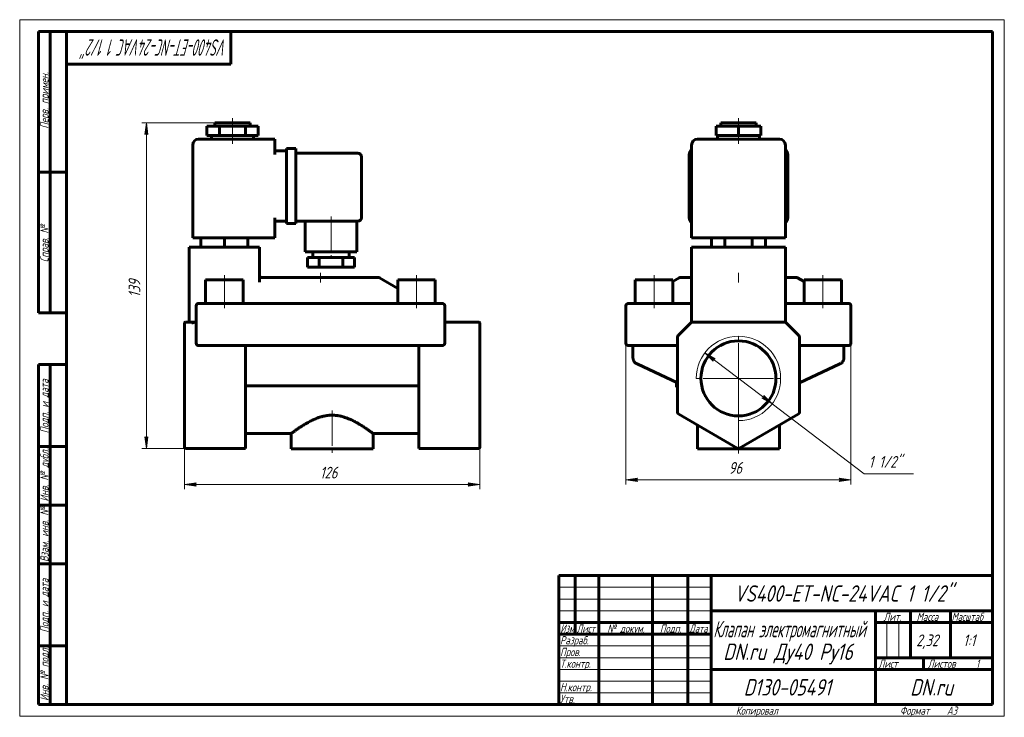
# Model space of a CAD drawing. Header units: millimetres. Extents: x 0 to 420, y 0 to 297.
import ezdxf

# ---------------------------------------------------------------- set-up
doc = ezdxf.new("R2010")
doc.units = ezdxf.units.MM
for name, pattern in [('K5LT_AXLED', [19.5, 15, -1.5, 1.5, -1.5]), ('K5LT_BASIC', [0]), ('K5LT_THIN', [0])]:
    doc.linetypes.add(name, pattern=pattern)
doc.layers.add('Системный слой', color=7, linetype='Continuous')
doc.layers.add('Системный слой (1)', color=251, linetype='Continuous', true_color=0x6c6c6c)
doc.styles.add('KDIMTEXTSTYLE', font='GOST_AU.SHX', dxfattribs={"width": 0.96, "oblique": 15, "height": 5})
doc.styles.add('KTEXTSTYLE', font='GOST_AU.SHX', dxfattribs={"width": 0.96, "height": 5})
doc.dimstyles.new('KDIMSTYLE (1.00)', dxfattribs={"dimtxt": 5, "dimasz": 1, "dimexe": 2, "dimexo": 0, "dimgap": 1, "dimtad": 1, "dimtxsty": 'KDIMTEXTSTYLE', "dimsah": 1, "dimcen": 0, "dimdle": 1, "dimadec": 0, "dimazin": 0, "dimtfac": 0.667, "dimtmove": 0, "dimatfit": 3, "dimfxl": 1, "dimtvp": 1, "dimtolj": 1, "dimtzin": 0, "dimarcsym": 0})

# ---------------------------------------------------------------- blocks, each defined once
blk = doc.blocks.new('U0')
at = {"layer": 'Системный слой (1)', "color": 150, "linetype": 'K5LT_BASIC', "lineweight": 60, "true_color": 0x0080ff}
for p, q in [((331.83, 186.93), (334.6, 185.33)), ((350.6, 176.1), (350.66, 176.07))]:
    blk.add_line(p, q, dxfattribs=at)
blk = doc.blocks.new('U1')
at = {"layer": 'Системный слой (1)', "color": 150, "linetype": 'K5LT_BASIC', "lineweight": 60, "true_color": 0x0080ff}
for p, q in [((281.37, 186.93), (278.6, 185.33)), ((262.6, 176.1), (262.55, 176.07))]:
    blk.add_line(p, q, dxfattribs=at)
blk = doc.blocks.new('U2')
at = {"layer": 'Системный слой (1)', "color": 150, "linetype": 'K5LT_BASIC', "lineweight": 60, "true_color": 0x0080ff}
for p, q in [((286.6, 187.07), (282.05, 187.07)), ((331.33, 187.07), (326.6, 187.07))]:
    blk.add_line(p, q, dxfattribs=at)
blk = doc.blocks.new('U3')
at = {"layer": 'Системный слой (1)', "color": 150, "linetype": 'K5LT_BASIC', "lineweight": 60, "true_color": 0x0080ff}
for q in [(326.6, 168.07), (326.9, 167.77)]:
    blk.add_line((326.6, 168.07), q, dxfattribs=at)
blk = doc.blocks.new('U4')
at = {"layer": 'Системный слой (1)', "color": 150, "linetype": 'K5LT_BASIC', "lineweight": 60, "true_color": 0x0080ff}
for p, q in [((286.4, 167.86), (286.36, 167.82)), ((286.46, 167.92), (286.45, 167.91))]:
    blk.add_line(p, q, dxfattribs=at)
blk = doc.blocks.new('D0')
at = {"layer": 'Системный слой (1)'}
for points in [[(258.6, 100.82), (263.6, 101.48), (263.1, 100.82), (263.6, 100.17)], [(349.6, 100.17), (354.6, 100.82), (349.6, 101.48), (350.1, 100.82)]]:
    blk.add_hatch(color=7, dxfattribs=at).paths.add_polyline_path(points)
at = {"layer": 'Системный слой (1)', "color": 7, "linetype": 'K5LT_THIN', "lineweight": 18}
for p, q in [((354.6, 167.07), (354.6, 98.82)), ((258.6, 163.28), (258.6, 98.82)), ((258.6, 100.82), (263.6, 101.48)), ((263.6, 100.17), (258.6, 100.82)), ((263.6, 101.48), (263.1, 100.82)), ((263.1, 100.82), (263.6, 100.17)), ((350.1, 100.82), (349.6, 101.48)), ((349.6, 101.48), (354.6, 100.82)), ((354.6, 100.82), (349.6, 100.17)), ((349.6, 100.17), (350.1, 100.82))]:
    blk.add_line(p, q, dxfattribs=at)
blk.add_wipeout([(302.45, 101.82), (302.45, 109.21), (310.42, 109.21), (310.42, 101.82)]).dxf.layer = 'Системный слой (1)'
blk.add_line((258.6, 100.82), (354.6, 100.82), dxfattribs=at)
at = {"layer": 'Системный слой (1)', "color": 7, "insert": (302.45, 108.41), "char_height": 5, "attachment_point": 1, "style": 'KTEXTSTYLE'}
blk.add_mtext('\\H5.0;\\W1.000;\\Q15;\\Q15;\\W0.965;96', dxfattribs=at)
blk = doc.blocks.new('KDIMARROW_01')
at = {"layer": 'Системный слой'}
blk.add_hatch(color=0, dxfattribs=at).paths.add_polyline_path([(0, 0), (-5, 0.66), (-4.5, 0), (-5, -0.66)])
at = {"layer": 'Системный слой', "color": 0, "linetype": 'K5LT_THIN', "lineweight": 18}
for p, q in [((-4.5, 0), (-5, 0.66)), ((-5, 0.66), (0, 0)), ((0, 0), (-5, -0.66)), ((-5, -0.66), (-4.5, 0))]:
    blk.add_line(p, q, dxfattribs=at)
at = {"layer": 'Системный слой (1)', "color": 0, "linetype": 'K5LT_THIN', "lineweight": 18}
blk.add_line((70.29, 144.07), (69.29, 144.07), dxfattribs=at)
blk = doc.blocks.new('D1')
at = {"layer": 'Системный слой (1)'}
for points in [[(296.65, 152.45), (292.26, 154.95), (295.85, 151.4), (295.85, 152.23)], [(320.94, 133.18), (317.36, 136.73), (317.36, 135.9), (316.56, 135.68)]]:
    blk.add_hatch(color=7, dxfattribs=at).paths.add_polyline_path(points)
at = {"layer": 'Системный слой (1)', "color": 7, "linetype": 'K5LT_THIN', "lineweight": 18}
for p, q in [((292.26, 154.95), (296.65, 152.45)), ((295.85, 151.4), (292.26, 154.95)), ((292.26, 154.95), (320.94, 133.18)), ((296.65, 152.45), (295.85, 152.23)), ((295.85, 152.23), (295.85, 151.4)), ((316.56, 135.68), (317.36, 135.9)), ((320.94, 133.18), (316.56, 135.68)), ((317.36, 135.9), (317.36, 136.73)), ((317.36, 136.73), (320.94, 133.18))]:
    blk.add_line(p, q, dxfattribs=at)
blk.add_wipeout([(362.17, 104.41), (362.17, 111.79), (378.52, 111.79), (378.52, 104.41)]).dxf.layer = 'Системный слой (1)'
for p, q in [((320.94, 133.18), (360.17, 103.41)), ((360.17, 103.41), (381.21, 103.41))]:
    blk.add_line(p, q, dxfattribs=at)
at = {"layer": 'Системный слой (1)', "color": 7, "insert": (362.17, 111), "char_height": 5, "attachment_point": 1, "style": 'KTEXTSTYLE'}
blk.add_mtext('\\H5.0;\\W1.000;\\Q15;\\Q15;\\W0.965;1 1/2"', dxfattribs=at)
blk = doc.blocks.new('U5')
at = {"layer": 'Системный слой (1)', "color": 30, "linetype": 'K5LT_AXLED', "lineweight": 18, "true_color": 0xff8000}
for q in [(306.6, 162.07), (288.6, 144.07), (324.6, 144.07), (306.6, 126.07)]:
    blk.add_line((306.6, 144.07), q, dxfattribs=at)
blk = doc.blocks.new('U6')
at = {"layer": 'Системный слой (1)', "color": 150, "linetype": 'K5LT_BASIC', "lineweight": 60, "true_color": 0x0080ff}
for p, q in [((102.45, 187.51), (102.29, 188.05)), ((102.87, 187.14), (102.45, 187.51)), ((103.43, 187.06), (102.87, 187.14))]:
    blk.add_line(p, q, dxfattribs=at)
blk = doc.blocks.new('U7')
at = {"layer": 'Системный слой (1)', "color": 150, "linetype": 'K5LT_BASIC', "lineweight": 60, "true_color": 0x0080ff}
for p, q in [((96.29, 120.57), (115.79, 120.57)), ((150.79, 120.57), (170.29, 120.57))]:
    blk.add_line(p, q, dxfattribs=at)
blk = doc.blocks.new('U8')
at = {"layer": 'Системный слой (1)', "color": 150, "linetype": 'K5LT_BASIC', "lineweight": 60, "true_color": 0x0080ff}
for p, q in [((102.29, 188.05), (102.29, 188.02)), ((102.29, 188.02), (102.3, 187.99)), ((102.3, 187.99), (102.3, 187.97))]:
    blk.add_line(p, q, dxfattribs=at)
blk = doc.blocks.new('D2')
at = {"layer": 'Системный слой (1)'}
for points in [[(70.29, 98.82), (75.29, 99.48), (74.79, 98.82), (75.29, 98.17)], [(196.29, 98.82), (191.29, 99.48), (191.79, 98.82), (191.29, 98.17)]]:
    blk.add_hatch(color=7, dxfattribs=at).paths.add_polyline_path(points)
at = {"layer": 'Системный слой (1)', "color": 7, "linetype": 'K5LT_THIN', "lineweight": 18}
for p, q in [((70.29, 129.84), (70.29, 96.82)), ((196.29, 129.65), (196.29, 96.82)), ((70.29, 98.82), (75.29, 99.48)), ((75.29, 98.17), (70.29, 98.82)), ((75.29, 99.48), (74.79, 98.82)), ((74.79, 98.82), (75.29, 98.17)), ((191.79, 98.82), (191.29, 99.48)), ((191.29, 99.48), (196.29, 98.82)), ((196.29, 98.82), (191.29, 98.17)), ((191.29, 98.17), (191.79, 98.82))]:
    blk.add_line(p, q, dxfattribs=at)
blk.add_wipeout([(128.08, 99.82), (128.08, 107.21), (138.09, 107.21), (138.09, 99.82)]).dxf.layer = 'Системный слой (1)'
blk.add_line((70.29, 98.82), (196.29, 98.82), dxfattribs=at)
at = {"layer": 'Системный слой (1)', "color": 7, "insert": (128.08, 106.41), "char_height": 5, "attachment_point": 1, "style": 'KTEXTSTYLE'}
blk.add_mtext('\\H5.0;\\W1.000;\\Q15;\\Q15;\\W0.965;126', dxfattribs=at)
blk = doc.blocks.new('D3')
at = {"layer": 'Системный слой (1)'}
for points in [[(54.69, 248.07), (54.03, 253.07), (53.37, 248.07), (54.03, 248.57)], [(54.03, 114.22), (54.69, 119.22), (54.03, 118.72), (53.37, 119.22)]]:
    blk.add_hatch(color=7, dxfattribs=at).paths.add_polyline_path(points)
at = {"layer": 'Системный слой (1)', "color": 7, "linetype": 'K5LT_THIN', "lineweight": 18}
for p, q in [((83.29, 253.07), (52.03, 253.07)), ((53.37, 248.07), (54.03, 253.07)), ((54.03, 253.07), (54.69, 248.07)), ((54.03, 248.57), (53.37, 248.07)), ((54.69, 248.07), (54.03, 248.57)), ((54.03, 114.22), (53.37, 119.22)), ((53.37, 119.22), (54.03, 118.72)), ((54.03, 118.72), (54.69, 119.22)), ((54.69, 119.22), (54.03, 114.22)), ((73.6, 114.22), (52.03, 114.22))]:
    blk.add_line(p, q, dxfattribs=at)
blk.add_wipeout([(53.03, 178.63), (45.65, 178.63), (45.65, 188.25), (53.03, 188.25)]).dxf.layer = 'Системный слой (1)'
blk.add_line((54.03, 253.07), (54.03, 114.22), dxfattribs=at)
at = {"layer": 'Системный слой (1)', "color": 7, "insert": (46.45, 178.63), "char_height": 5, "attachment_point": 1, "rotation": 90, "style": 'KTEXTSTYLE'}
blk.add_mtext('\\H5.0;\\W1.000;\\Q15;\\Q15;\\W0.965;139', dxfattribs=at)
blk = doc.blocks.new('U9')
at = {"color": 7, "linetype": 'K5LT_THIN', "lineweight": 18}
for p, q in [((0, 0), (0, 297)), ((0, 297), (420, 297)), ((420, 297), (420, 0)), ((230, 55), (295, 55)), ((230, 50), (295, 50)), ((230, 45), (295, 45)), ((369.96, 25), (369.96, 40)), ((374.98, 25), (374.98, 40)), ((230, 30), (295, 30)), ((230, 25), (295, 25)), ((230, 20), (295, 20)), ((230, 15), (295, 15)), ((230, 10), (295, 10)), ((420, 0), (0, 0))]:
    blk.add_line(p, q, dxfattribs=at)
at = {"color": 150, "linetype": 'K5LT_BASIC', "lineweight": 60, "true_color": 0x0080ff}
for p, q in [((8, 172), (8, 292)), ((20, 292), (8, 292)), ((13, 172), (13, 292)), ((20, 5), (20, 292)), ((20, 292), (415, 292)), ((90, 292), (90, 278)), ((415, 292), (415, 5)), ((90, 278), (20, 278)), ((20, 232), (8, 232)), ((20, 172), (8, 172)), ((8, 5), (8, 150)), ((20, 150), (8, 150)), ((13, 5), (13, 150)), ((20, 115), (8, 115)), ((20, 90), (8, 90)), ((20, 65), (8, 65)), ((230, 60), (415, 60)), ((230, 5), (230, 60)), ((237, 35), (237, 60)), ((247, 5), (247, 60)), ((270, 5), (270, 60)), ((285, 5), (285, 60)), ((295, 5), (295, 60)), ((295, 45), (415, 45)), ((365, 5), (365, 45)), ((380, 25), (380, 45)), ((397, 25), (397, 45)), ((230, 40), (295, 40)), ((365, 40), (380, 40)), ((380, 40), (415, 40)), ((230, 35), (295, 35)), ((20, 30), (8, 30)), ((365, 25), (415, 25)), ((385.57, 20), (385.57, 25)), ((295, 20), (365, 20)), ((365, 20), (415, 20)), ((20, 5), (8, 5)), ((415, 5), (20, 5))]:
    blk.add_line(p, q, dxfattribs=at)
at = {"color": 7, "attachment_point": 1, "style": 'KTEXTSTYLE'}
for s, insert, char_height, rotation in [('\\H5.0;\\W1.000;\\Q15;\\Q15;\\W0.633;\\H7.00;VS400-ET-NC-24VAC 1 1/2"', (88.56, 281.64), 7, 180), ('\\H5.0;\\W1.000;\\Q15;\\Q15;\\W0.965;\\H3.50;Перв. примен.', (8.82, 250.52), 3.5, 90), ('\\H5.0;\\W1.000;\\Q15;\\Q15;\\W0.965;\\H3.50;Справ. №', (8.82, 193.63), 3.5, 90), ('\\H5.0;\\W1.000;\\Q15;\\Q15;\\W0.965;\\H3.50;Подп. и дата', (8.82, 120.66), 3.5, 90), ('\\H5.0;\\W1.000;\\Q15;\\Q15;\\W0.965;\\H3.50;Инв. № дубл.', (8.82, 91.57), 3.5, 90), ('\\H5.0;\\W1.000;\\Q15;\\Q15;\\W0.965;\\H3.50;Взам. инв. №', (8.82, 65.8), 3.5, 90), ('\\H5.0;\\W1.000;\\Q15;\\Q15;\\W0.965;\\H3.50;Подп. и дата', (8.82, 35.66), 3.5, 90), ('\\H5.0;\\W1.000;\\Q15;\\Q15;\\W0.965;\\H3.50;Инв. № подл.', (8.82, 6.57), 3.5, 90)]:
    blk.add_mtext(s, dxfattribs=dict(at, insert=insert, char_height=char_height, rotation=rotation))
for s, insert, char_height in [('\\H5.0;\\W1.000;\\Q15;\\Q15;\\W0.965;\\H7.00;VS400-ET-NC-24VAC 1 1/2"', (304.74, 55.86), 7), ('\\H5.0;\\W1.000;\\Q15;\\Q15;\\W0.965;\\H3.50;Лит.', (368.47, 44.18), 3.5), ('\\H5.0;\\W1.000;\\Q15;\\Q15;\\W0.965;\\H3.50;Масса', (382.58, 44.18), 3.5), ('\\H5.0;\\W1.000;\\Q15;\\Q15;\\W0.930;\\H3.50;Масштаб', (397.52, 44.18), 3.5), ('\\H5.0;\\W1.000;\\Q15;\\Q15;\\W0.784;\\H3.50;Изм.', (230.62, 39.18), 3.5), ('\\H5.0;\\W1.000;\\Q15;\\Q15;\\W0.799;\\H3.50;Лист', (237.61, 39.18), 3.5), ('\\H5.0;\\W1.000;\\Q15;\\Q15;\\W0.965;\\H3.50;№ докум.', (250.63, 39.18), 3.5), ('\\H5.0;\\W1.000;\\Q15;\\Q15;\\W0.965;\\H3.50;Подп.', (273.1, 39.18), 3.5), ('\\H5.0;\\W1.000;\\Q15;\\Q15;\\W0.799;\\H3.50;Дата', (285.61, 39.18), 3.5), ('\\H5.0;\\W1.000;\\Q15;\\Q15;\\W0.672;\\H7.00;Клапан электромагнитный', (295.88, 40.69), 7), ('\\H5.0;\\W1.000;\\Q15;\\Q15;\\W0.965;\\H3.50;Разраб.', (230.5, 34.18), 3.5), ('\\H5.0;\\W1.000;\\Q15;\\Q15;\\W0.965;2,32', (382.43, 34.9), 5), ('\\H5.0;\\W1.000;\\Q15;\\Q15;\\W0.965;{\\c16711680;1:1}', (402.44, 34.9), 5), ('\\H5.0;\\W1.000;\\Q15;\\Q15;\\W0.965;\\H7.00;DN.ru Ду40 Ру16', (300.11, 31.02), 7), ('\\H5.0;\\W1.000;\\Q15;\\Q15;\\W0.965;\\H3.50;Пров.', (230.5, 29.18), 3.5), ('\\H5.0;\\W1.000;\\Q15;\\Q15;\\W0.965;\\H3.50;Т.контр.', (230.5, 24.18), 3.5), ('\\H5.0;\\W1.000;\\Q15;\\Q15;\\W0.965;\\H3.50;Лист', (366.32, 24.18), 3.5), ('\\H5.0;\\W1.000;\\Q15;\\Q15;\\W0.965;\\H3.50;Листов', (387.36, 24.18), 3.5), ('\\H5.0;\\W1.000;\\Q15;\\Q15;\\W0.965;\\H3.50;1', (407.91, 24.18), 3.5), ('\\H5.0;\\W1.000;\\Q15;\\Q15;\\W0.965;\\H3.50;Н.контр.', (230.5, 14.18), 3.5), ('\\H5.0;\\W1.000;\\Q15;\\Q15;\\W0.965;\\H7.00;D130-05491', (308.82, 15.86), 7), ('\\H5.0;\\W1.000;\\Q15;\\Q15;\\W0.965;\\H7.00;DN.ru', (379.84, 15.86), 7), ('\\H5.0;\\W1.000;\\Q15;\\Q15;\\W0.965;\\H3.50;Утв.', (230.5, 9.18), 3.5), ('\\H5.0;\\W1.000;\\Q15;\\Q15;\\W0.965;\\H3.50;Копировал', (305.5, 4.18), 3.5), ('\\H5.0;\\W1.000;\\Q15;\\Q15;\\W0.965;\\H3.50;Формат', (375.5, 4.18), 3.5), ('\\H5.0;\\W1.000;\\Q15;\\Q15;\\W0.965;\\H3.50;A3', (395.5, 4.18), 3.5)]:
    blk.add_mtext(s, dxfattribs=dict(at, insert=insert, char_height=char_height))

msp = doc.modelspace()

# ---------------------------------------------------------------- linework, layer by layer
at = {"layer": 'Системный слой (1)', "color": 150, "linetype": 'K5LT_BASIC', "lineweight": 60, "true_color": 0x0080ff}
for p, q in [((83.294, 253.065), (98.294, 253.065)), ((83.294, 251.565), (83.294, 253.065)), ((98.294, 251.565), (98.294, 253.065)), ((299.103, 253.065), (314.103, 253.065)), ((299.103, 251.565), (299.103, 253.065)), ((314.103, 251.565), (314.103, 253.065)), ((79.794, 247.565), (79.794, 251.565)), ((79.794, 251.565), (85.294, 251.565)), ((85.294, 251.565), (96.294, 251.565)), ((85.294, 247.565), (85.294, 251.565)), ((96.294, 247.565), (96.294, 251.565)), ((96.294, 251.565), (101.794, 251.565)), ((101.794, 247.565), (101.794, 251.565)), ((297.076, 247.565), (297.076, 251.565)), ((297.076, 251.565), (306.603, 251.565)), ((306.603, 251.565), (316.129, 251.565)), ((306.603, 247.565), (306.603, 251.565)), ((316.129, 247.565), (316.129, 251.565)), ((108.794, 246.065), (76.294, 246.065)), ((79.794, 247.565), (85.294, 247.565)), ((81.794, 246.065), (81.794, 247.565)), ((85.294, 247.565), (96.294, 247.565)), ((96.294, 247.565), (101.794, 247.565)), ((99.794, 246.065), (99.794, 247.565)), ((108.794, 246.065), (108.794, 243.565)), ((324.103, 246.065), (289.103, 246.065)), ((297.076, 247.565), (306.603, 247.565)), ((297.603, 246.065), (297.603, 247.565)), ((306.603, 247.565), (316.129, 247.565)), ((315.603, 246.065), (315.603, 247.565)), ((73.794, 204.065), (73.794, 243.565)), ((108.794, 239.565), (108.794, 243.565)), ((108.794, 241.065), (113.794, 241.065)), ((113.794, 242.065), (117.794, 242.065)), ((113.794, 239.565), (113.794, 242.065)), ((113.794, 239.565), (113.794, 212.565)), ((117.794, 242.065), (117.794, 239.565)), ((117.794, 240.065), (144.294, 240.065)), ((117.794, 239.565), (117.794, 212.565)), ((285.603, 212.565), (285.603, 239.565)), ((286.603, 204.065), (286.603, 243.565)), ((326.603, 204.065), (326.603, 243.565)), ((327.603, 239.565), (327.603, 212.565)), ((145.794, 238.565), (145.794, 212.565)), ((108.794, 204.065), (108.794, 212.565)), ((108.794, 211.065), (113.794, 211.065)), ((113.794, 210.065), (113.794, 212.565)), ((113.794, 210.065), (117.794, 210.065)), ((117.794, 212.565), (117.794, 210.065)), ((117.794, 211.065), (144.294, 211.065)), ((121.794, 211.065), (121.794, 198.065)), ((143.794, 211.065), (143.794, 198.065)), ((76.294, 204.065), (73.794, 204.065)), ((76.294, 204.065), (108.794, 204.065)), ((77.294, 204.065), (77.294, 200.065)), ((87.294, 204.065), (87.294, 200.065)), ((97.294, 204.065), (97.294, 200.065)), ((289.103, 204.065), (286.603, 204.065)), ((289.103, 204.065), (324.103, 204.065)), ((295.056, 204.065), (295.056, 200.065)), ((300.829, 204.065), (300.829, 200.065)), ((312.376, 204.065), (312.376, 200.065)), ((318.15, 204.065), (318.15, 200.065)), ((326.603, 204.065), (324.103, 204.065)), ((72.294, 200.065), (72.294, 168.065)), ((72.294, 200.065), (74.794, 200.065)), ((99.794, 200.065), (74.794, 200.065)), ((99.794, 200.065), (102.294, 200.065)), ((102.294, 200.065), (102.294, 185.035)), ((143.794, 198.065), (121.794, 198.065)), ((125.044, 198.065), (125.044, 195.565)), ((140.544, 198.065), (140.544, 195.565)), ((286.603, 200.065), (286.603, 168.065)), ((286.603, 200.065), (289.103, 200.065)), ((324.103, 200.065), (289.103, 200.065)), ((324.103, 200.065), (326.603, 200.065)), ((326.603, 200.065), (326.603, 168.065)), ((122.794, 195.565), (122.794, 191.565)), ((127.794, 195.565), (122.794, 195.565)), ((137.794, 195.565), (127.794, 195.565)), ((127.794, 195.565), (127.794, 191.565)), ((137.794, 195.565), (137.794, 191.565)), ((142.794, 195.565), (137.794, 195.565)), ((142.794, 195.565), (142.794, 191.565)), ((127.794, 191.565), (122.794, 191.565)), ((137.794, 191.565), (127.794, 191.565)), ((142.794, 191.565), (137.794, 191.565)), ((79.294, 186.065), (95.294, 186.065)), ((79.294, 176.065), (79.294, 186.065)), ((95.294, 176.065), (95.294, 186.065)), ((153.026, 187.065), (103.561, 187.065)), ((153.526, 186.931), (161.294, 182.446)), ((161.294, 176.065), (161.294, 186.065)), ((161.294, 186.065), (177.294, 186.065)), ((177.294, 176.065), (177.294, 186.065)), ((262.603, 186.065), (278.603, 186.065)), ((262.603, 176.065), (262.603, 186.065)), ((278.603, 176.065), (278.603, 186.065)), ((282.047, 187.065), (281.871, 187.065)), ((334.603, 186.065), (350.603, 186.065)), ((334.603, 176.065), (334.603, 186.065)), ((350.603, 176.065), (350.603, 186.065)), ((286.601, 182.185), (286.603, 182.192)), ((75.294, 175.065), (75.294, 159.065)), ((76.294, 176.065), (78.294, 176.065)), ((178.294, 176.065), (78.294, 176.065)), ((178.294, 176.065), (180.294, 176.065)), ((181.294, 159.065), (181.294, 175.065)), ((258.603, 175.065), (258.603, 159.065)), ((259.603, 176.065), (261.603, 176.065)), ((261.603, 176.065), (286.603, 176.065)), ((326.603, 176.065), (351.603, 176.065)), ((351.603, 176.065), (353.603, 176.065)), ((354.603, 175.065), (354.603, 159.065)), ((73.415, 168.065), (70.794, 168.065)), ((74.794, 168.065), (73.415, 168.065)), ((74.794, 168.065), (75.294, 168.065)), ((181.294, 168.065), (195.794, 168.065)), ((286.603, 168.065), (286.31, 167.772)), ((286.603, 168.065), (287.017, 168.065)), ((326.189, 168.065), (287.017, 168.065)), ((326.603, 168.065), (326.189, 168.065)), ((70.294, 167.419), (70.294, 167.565)), ((70.294, 162.005), (70.294, 167.419)), ((196.294, 167.565), (196.294, 167.419)), ((196.294, 162.005), (196.294, 167.419)), ((286.31, 167.772), (280.896, 162.358)), ((326.747, 167.921), (326.689, 167.979)), ((332.31, 162.358), (326.896, 167.772)), ((70.294, 161.651), (70.294, 162.005)), ((70.294, 129.654), (70.294, 161.651)), ((196.294, 162.005), (196.294, 161.651)), ((196.294, 129.654), (196.294, 161.651)), ((280.603, 161.651), (280.603, 129.654)), ((332.603, 129.654), (332.603, 161.651)), ((78.294, 158.065), (76.294, 158.065)), ((78.294, 158.065), (178.294, 158.065)), ((96.294, 129.654), (96.294, 158.065)), ((170.294, 129.654), (170.294, 158.065)), ((180.294, 158.065), (178.294, 158.065)), ((261.603, 158.065), (259.603, 158.065)), ((261.603, 158.065), (261.603, 152.96)), ((261.603, 158.065), (280.603, 158.065)), ((332.603, 158.065), (351.603, 158.065)), ((353.603, 158.065), (351.603, 158.065)), ((351.603, 158.065), (351.603, 152.96)), ((263.335, 150.241), (263.33, 150.244)), ((280.603, 142.189), (263.335, 150.241)), ((349.871, 150.241), (332.603, 142.189)), ((349.871, 150.241), (349.876, 150.244)), ((97.53, 140.925), (169.057, 140.925)), ((280.103, 142.386), (280.103, 142.422)), ((280.103, 140.386), (280.103, 142.386)), ((280.182, 142.386), (280.103, 142.386)), ((280.603, 140.386), (280.103, 140.386)), ((70.294, 129.221), (70.294, 129.654)), ((70.294, 114.787), (70.294, 129.221)), ((96.294, 129.654), (96.294, 128.788)), ((96.294, 114.354), (96.294, 128.788)), ((170.294, 128.788), (170.294, 129.654)), ((170.294, 114.354), (170.294, 128.788)), ((196.294, 129.654), (196.294, 129.221)), ((196.294, 114.787), (196.294, 129.221)), ((281.103, 128.788), (306.103, 114.354)), ((307.103, 114.354), (332.103, 128.788)), ((289.103, 124.169), (289.103, 114.065)), ((324.103, 124.169), (324.103, 114.065)), ((115.794, 120.565), (115.794, 114.065)), ((150.794, 120.565), (150.794, 114.065)), ((70.294, 114.72), (70.294, 114.787)), ((70.794, 114.22), (96.294, 114.22)), ((96.294, 114.354), (96.294, 114.22)), ((150.794, 114.065), (115.794, 114.065)), ((170.294, 114.22), (170.294, 114.354)), ((170.294, 114.22), (195.794, 114.22)), ((196.294, 114.787), (196.294, 114.72)), ((324.103, 114.065), (289.103, 114.065))]:
    msp.add_line(p, q, dxfattribs=at)
at = {"layer": 'Системный слой (1)', "color": 30, "linetype": 'K5LT_AXLED', "lineweight": 18, "true_color": 0xff8000}
for p, q in [((90.794, 249.565), (90.794, 255.065)), ((306.603, 249.565), (306.603, 255.065)), ((90.794, 244.065), (90.794, 249.565)), ((306.603, 244.065), (306.603, 249.565)), ((132.794, 213.065), (132.794, 193.565)), ((128.294, 184.931), (128.294, 189.065)), ((306.603, 184.931), (306.603, 189.065)), ((87.294, 174.065), (87.294, 188.065)), ((169.294, 174.065), (169.294, 188.065)), ((270.603, 174.065), (270.603, 188.065)), ((342.603, 174.065), (342.603, 188.065))]:
    msp.add_line(p, q, dxfattribs=at)
at = {"layer": 'Системный слой (1)', "color": 150, "linetype": 'K5LT_BASIC', "lineweight": 60, "true_color": 0x0080ff}
msp.add_circle((306.603, 144.065), 16, dxfattribs=at)
for centre, radius, start, end in [((76.294, 243.565), 2.5, 90, 180), ((289.103, 243.565), 2.5, 90, 180), ((324.103, 243.565), 2.5, 0, 90), ((144.294, 238.565), 1.5, 0, 90), ((288.103, 239.565), 2.5, 126.8699, 180), ((325.103, 239.565), 2.5, 0, 53.1301), ((144.294, 212.565), 1.5, 270, 0), ((288.103, 212.565), 2.5, 180, 233.1301), ((325.103, 212.565), 2.5, 306.8699, 0), ((103.561, 186.065), 1, 90, 97.69672), ((153.026, 186.065), 1, 60, 90), ((281.871, 186.065), 1, 90, 120), ((331.335, 186.065), 1, 60, 90), ((76.294, 175.065), 1, 90, 180), ((180.294, 175.065), 1, 0, 90), ((259.603, 175.065), 1, 90, 180), ((353.603, 175.065), 1, 0, 90), ((70.794, 167.565), 0.5, 90, 180), ((195.794, 167.565), 0.5, 0, 90), ((287.017, 167.065), 1, 90, 135), ((326.189, 167.065), 1, 45, 90), ((281.603, 161.651), 1, 135, 180), ((331.603, 161.651), 1, 0, 45), ((76.294, 159.065), 1, 180, 270), ((180.294, 159.065), 1, 270, 0), ((259.603, 159.065), 1, 180, 270), ((353.603, 159.065), 1, 270, 0), ((281.603, 129.654), 1, 180, 240), ((331.603, 129.654), 1, 300, 0), ((70.794, 114.72), 0.5, 180, 270), ((195.794, 114.72), 0.5, 270, 0), ((306.603, 115.22), 1, 240, 300)]:
    msp.add_arc(centre, radius, start, end, dxfattribs=at)
at = {"layer": 'Системный слой (1)', "color": 7, "linetype": 'K5LT_THIN', "lineweight": 18}
msp.add_arc((306.603, 144.065), 18, 270, 180, dxfattribs=at)
at = {"layer": 'Системный слой (1)', "color": 150, "linetype": 'K5LT_BASIC', "lineweight": 60, "true_color": 0x0080ff}
for centre, start_param, end_param in [((285.603, 182.215), 6.2827836, 6.2831853), ((327.603, 182.215), 3.1415927, 3.1419999)]:
    msp.add_ellipse(centre, major_axis=(1, 0), ratio=0.906831, start_param=start_param, end_param=end_param, dxfattribs=at)
for points, knots in [([(286.601, 182.185), (286.601, 182.186), (286.601, 182.186), (286.601, 182.188), (286.601, 182.19), (286.602, 182.193), (286.602, 182.195), (286.602, 182.2), (286.602, 182.202), (286.603, 182.208), (286.603, 182.211), (286.603, 182.214)], [0, 0, 0, 0, 0.4, 0.4, 0.8, 0.8, 1.2, 1.2, 1.6, 1.6, 2, 2, 2, 2]), ([(326.605, 182.184), (326.605, 182.185), (326.605, 182.185), (326.604, 182.188), (326.604, 182.189), (326.604, 182.192), (326.604, 182.195), (326.603, 182.199), (326.603, 182.202), (326.603, 182.208), (326.603, 182.211), (326.603, 182.214)], [0, 0, 0, 0, 0.4, 0.4, 0.8, 0.8, 1.2, 1.2, 1.6, 1.6, 2, 2, 2, 2]), ([(74.794, 168.065), (74.726, 168.065), (74.593, 167.969), (74.388, 167.916), (74.189, 167.86), (73.993, 167.82), (73.797, 167.792), (73.605, 167.776), (73.478, 167.772), (73.415, 167.772)], [0, 0, 0, 0, 0.1940726, 0.3623054, 0.5074538, 0.6457869, 0.7773047, 0.8921854, 1, 1, 1, 1]), ([(263.335, 150.241), (263.333, 150.242), (263.331, 150.243), (263.319, 150.249), (263.31, 150.253), (263.286, 150.265), (263.273, 150.271), (263.232, 150.291), (263.206, 150.305), (263.126, 150.348), (263.074, 150.378), (262.921, 150.473), (262.823, 150.542), (262.624, 150.701), (262.524, 150.793), (262.337, 150.99), (262.249, 151.095), (262.089, 151.317), (262.016, 151.434), (261.888, 151.677), (261.832, 151.803), (261.738, 152.06), (261.7, 152.191), (261.642, 152.456), (261.623, 152.59), (261.606, 152.8), (261.603, 152.876), (261.603, 152.954), (261.603, 152.958), (261.603, 152.961)], [0.0090535, 0.0090535, 0.0090535, 0.0090535, 0.0452674, 0.0452674, 0.2376366, 0.2376366, 0.5024337, 0.5024337, 1.0320278, 1.0320278, 2.0912161, 2.0912161, 4.2005391, 4.2005391, 6.5835834, 6.5835834, 8.9914359, 8.9914359, 11.4111822, 11.4111822, 13.8294964, 13.8294964, 16.2329227, 16.2329227, 18.609503, 18.609503, 19.9434946, 19.9434946, 19.9995332, 19.9995332, 19.9995332, 19.9995332]), ([(349.871, 150.241), (349.872, 150.242), (349.874, 150.243), (349.886, 150.249), (349.896, 150.253), (349.919, 150.265), (349.933, 150.271), (349.973, 150.291), (350, 150.305), (350.079, 150.348), (350.131, 150.378), (350.284, 150.473), (350.382, 150.542), (350.581, 150.701), (350.681, 150.793), (350.869, 150.99), (350.956, 151.095), (351.117, 151.317), (351.189, 151.434), (351.318, 151.677), (351.374, 151.803), (351.468, 152.06), (351.506, 152.191), (351.563, 152.456), (351.583, 152.59), (351.599, 152.8), (351.603, 152.876), (351.603, 152.954), (351.603, 152.958), (351.603, 152.961)], [0.0090535, 0.0090535, 0.0090535, 0.0090535, 0.0452674, 0.0452674, 0.2376366, 0.2376366, 0.5024337, 0.5024337, 1.0320278, 1.0320278, 2.0912161, 2.0912161, 4.2005391, 4.2005391, 6.5835834, 6.5835834, 8.9914359, 8.9914359, 11.4111822, 11.4111822, 13.8294964, 13.8294964, 16.2329227, 16.2329227, 18.609503, 18.609503, 19.9434946, 19.9434946, 19.9995332, 19.9995332, 19.9995332, 19.9995332]), ([(97.53, 140.925), (97.502, 140.925), (97.447, 140.926), (97.365, 140.929), (97.283, 140.934), (97.2, 140.942), (97.118, 140.951), (97.037, 140.963), (96.957, 140.977), (96.877, 140.993), (96.799, 141.012), (96.722, 141.032), (96.646, 141.055), (96.572, 141.079), (96.5, 141.106), (96.43, 141.134), (96.361, 141.163), (96.316, 141.185), (96.294, 141.196)], [0, 0, 0, 0, 0.0635051, 0.1273987, 0.1916754, 0.2563489, 0.3212871, 0.3861226, 0.4507689, 0.5149045, 0.5787617, 0.6416584, 0.7038202, 0.7647723, 0.8250812, 0.8841984, 0.9425438, 1, 1, 1, 1]), ([(169.057, 140.925), (169.085, 140.925), (169.14, 140.926), (169.222, 140.929), (169.305, 140.934), (169.387, 140.942), (169.469, 140.951), (169.55, 140.963), (169.63, 140.977), (169.71, 140.993), (169.788, 141.012), (169.866, 141.032), (169.941, 141.055), (170.015, 141.079), (170.087, 141.106), (170.157, 141.134), (170.226, 141.163), (170.271, 141.185), (170.294, 141.196)], [0, 0, 0, 0, 0.0635051, 0.1273987, 0.1916754, 0.2563489, 0.3212871, 0.3861226, 0.4507689, 0.5149045, 0.5787617, 0.6416584, 0.7038202, 0.7647723, 0.8250812, 0.8841984, 0.9425438, 1, 1, 1, 1]), ([(150.794, 120.565), (150.793, 120.565), (150.756, 120.593), (150.61, 120.701), (150.42, 120.843), (150.19, 121.011), (149.908, 121.217), (149.601, 121.439), (149.283, 121.668), (148.961, 121.897), (148.605, 122.146), (148.214, 122.418), (147.787, 122.71), (147.266, 123.061), (146.643, 123.471), (145.91, 123.939), (145.202, 124.375), (144.54, 124.768), (143.884, 125.143), (143.159, 125.54), (142.361, 125.953), (141.618, 126.312), (140.939, 126.619), (140.335, 126.876), (139.734, 127.113), (139.077, 127.353), (138.347, 127.593), (137.534, 127.824), (136.761, 128.008), (136.035, 128.147), (135.365, 128.249), (134.688, 128.324), (134.014, 128.369), (133.549, 128.38), (133.113, 128.381), (132.686, 128.373), (132.072, 128.337), (131.387, 128.271), (130.646, 128.166), (129.851, 128.014), (129.129, 127.842), (128.475, 127.661), (127.817, 127.457), (127.094, 127.205), (126.307, 126.9), (125.504, 126.558), (124.689, 126.18), (123.866, 125.77), (123.126, 125.376), (122.471, 125.011), (121.844, 124.649), (121.189, 124.255), (120.512, 123.834), (119.867, 123.421), (119.257, 123.019), (118.685, 122.633), (118.155, 122.268), (117.669, 121.927), (117.228, 121.613), (116.867, 121.354), (116.578, 121.144), (116.324, 120.958), (116.098, 120.791), (115.922, 120.661), (115.819, 120.584), (115.794, 120.566), (115.794, 120.565), (115.794, 120.565)], [0, 0, 0, 0, 0.01276234, 0.02340085, 0.03191441, 0.04049573, 0.04914421, 0.05786168, 0.06456299, 0.07137586, 0.07838019, 0.08546495, 0.09278394, 0.10025692, 0.1105814, 0.12090453, 0.13122397, 0.13869015, 0.14600172, 0.15517845, 0.16415014, 0.17291572, 0.17930182, 0.18553709, 0.19149235, 0.19731823, 0.20484649, 0.21243383, 0.22007753, 0.22599203, 0.23195045, 0.23790076, 0.24380073, 0.24953727, 0.24999777, 0.25516403, 0.26062623, 0.26603092, 0.27312826, 0.28025237, 0.28740455, 0.2929061, 0.2984807, 0.30607742, 0.31390897, 0.32197308, 0.33077535, 0.33983607, 0.3491539, 0.35619902, 0.36316629, 0.37227572, 0.38139214, 0.39051502, 0.39976992, 0.40902704, 0.41828514, 0.42758558, 0.43699025, 0.44649638, 0.45378628, 0.4611455, 0.47106026, 0.48081764, 0.49041819, 0.49936276, 0.49999343, 0.49999343, 0.49999343, 0.49999343])]:
    msp.add_open_spline(points, degree=3, knots=knots, dxfattribs=at)

# ---------------------------------------------------------------- block references
at = {"layer": 'Системный слой (1)'}
for name in ['U6', 'U8', 'U1', 'U2', 'U0', 'U3', 'U4', 'U7']:
    msp.add_blockref(name, (0, 0), dxfattribs=at)

# ---------------------------------------------------------------- next in the draw order: dimensions: what is measured, and where the dimension line sits
at = {"layer": 'Системный слой (1)', "color": 7}
for base, p1, p2, text, picture, middle in [((258.603, 100.823), (354.603, 167.065), (258.603, 163.276), '\\H5.0;\\W0.965;\\Q15;\\H5.0;\\W0.965;\\Q15;\\Q15;96', 'D0', (306.603, 100.823)), ((70.294, 98.823), (196.294, 129.654), (70.294, 129.839), '\\H5.0;\\W0.965;\\Q15;\\H5.0;\\W0.965;\\Q15;\\Q15;126', 'D2', (133.294, 98.823))]:
    dim = msp.add_linear_dim(base=base, p1=p1, p2=p2, text=text, dimstyle='KDIMSTYLE (1.00)', override={"dimexo": 0, "dimblk1": 'KDIMARROW_01', "dimblk2": 'KDIMARROW_01', "dimse1": 0, "dimse2": 0, "dimclrt": 7, "dimtolj": 1}, dxfattribs=at)
    dim.commit()
    dim.dimension.update_dxf_attribs({"geometry": picture, "text_midpoint": middle, "dimtype": 160})

# ---------------------------------------------------------------- next in the draw order: linework, layer by layer
at = {"layer": 'Системный слой (1)', "color": 30, "linetype": 'K5LT_AXLED', "lineweight": 18, "true_color": 0xff8000}
msp.add_line((133.294, 130.381), (133.294, 112.065), dxfattribs=at)

# ---------------------------------------------------------------- next in the draw order: dimensions: what is measured, and where the dimension line sits
at = {"layer": 'Системный слой (1)', "color": 7}
dim = msp.add_linear_dim(base=(54.033, 253.065), p1=(73.595, 114.22), p2=(83.294, 253.065), angle=90, text='\\H5.0;\\W0.965;\\Q15;\\H5.0;\\W0.965;\\Q15;\\Q15;139', dimstyle='KDIMSTYLE (1.00)', override={"dimexo": 0, "dimblk1": 'KDIMARROW_01', "dimblk2": 'KDIMARROW_01', "dimse1": 0, "dimse2": 0, "dimclrt": 7, "dimtolj": 1}, dxfattribs=at)
dim.commit()
dim.dimension.update_dxf_attribs({"geometry": 'D3', "text_midpoint": (54.033, 183.643), "dimtype": 160})
dim = msp.add_diameter_dim_2p(p1=(292.264, 154.947), p2=(320.941, 133.184), text='\\H5.0;\\W0.965;\\Q15;\\H5.0;\\W0.965;\\Q15;\\Q15;1 1/2"', dimstyle='KDIMSTYLE (1.00)', override={"dimtih": 1, "dimtoh": 1, "dimblk1": 'KDIMARROW_01', "dimblk2": 'KDIMARROW_01', "dimclrt": 7, "dimtmove": 1, "dimatfit": 2, "dimtolj": 1}, dxfattribs=at)
dim.commit()
dim.dimension.update_dxf_attribs({"geometry": 'D1', "text_midpoint": (362.172, 103.411), "dimtype": 163})

# ---------------------------------------------------------------- next in the draw order: linework, layer by layer
at = {"layer": 'Системный слой (1)', "color": 30, "linetype": 'K5LT_AXLED', "lineweight": 18, "true_color": 0xff8000}
msp.add_line((306.603, 112.065), (306.603, 130.381), dxfattribs=at)

# ---------------------------------------------------------------- next in the draw order: block references
msp.add_blockref('U9', (0, 0))
at = {"layer": 'Системный слой (1)'}
msp.add_blockref('U5', (0, 0), dxfattribs=at)

doc.saveas('drawing.dxf')
